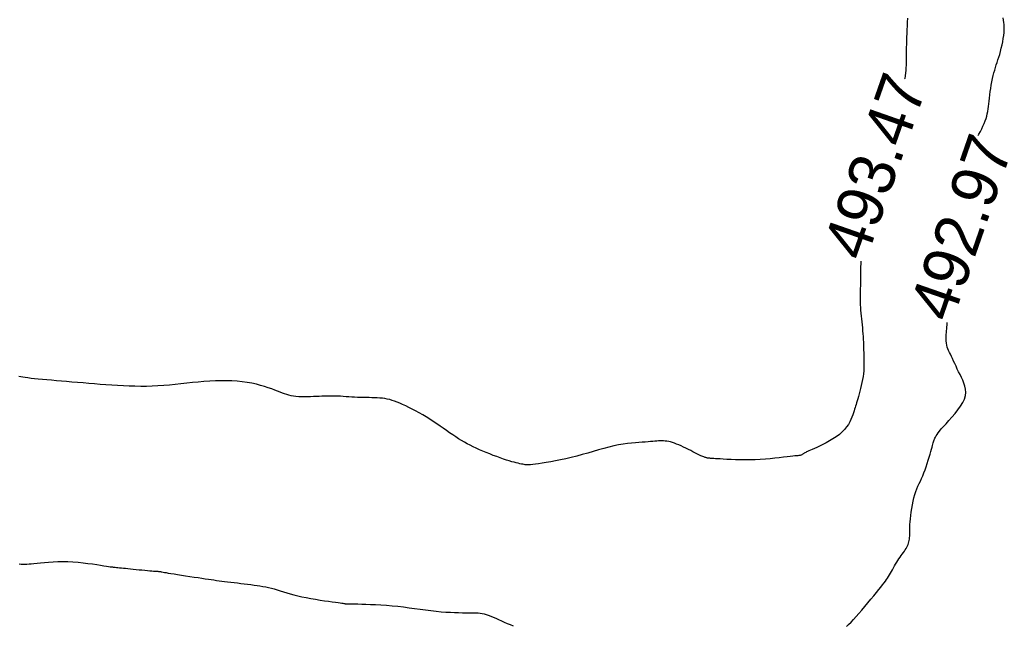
# Model space of a CAD drawing. Header units: millimetres. Extents: x 32690613 to 32693367, y 5343692 to 5344708.
# Tile 196 of 256: x 32692530 to 32692551, y 5344159 to 5344172. Entities that reach past the tile are written whole.
import ezdxf
from ezdxf.enums import TextEntityAlignment as Align

# ---------------------------------------------------------------- set-up
doc = ezdxf.new("R2010")
doc.units = ezdxf.units.MM
doc.header["$LTSCALE"] = 20
doc.layers.add('02-DGM_HL_493.00', color=102, linetype='Continuous')
doc.layers.add('02-DGM_HL_493.50', color=112, linetype='Continuous')

msp = doc.modelspace()

# ---------------------------------------------------------------- linework, layer by layer
at = {"layer": '02-DGM_HL_493.00', "elevation": 493, "flags": 128}
for points in [[(32692550.654, 5344169.641), (32692550.669, 5344169.669), (32692550.7, 5344169.728), (32692550.729, 5344169.787), (32692550.757, 5344169.846), (32692550.782, 5344169.903), (32692550.804, 5344169.959), (32692550.823, 5344170.012), (32692550.838, 5344170.064), (32692550.849, 5344170.115), (32692550.859, 5344170.166), (32692550.867, 5344170.219), (32692550.875, 5344170.273), (32692550.881, 5344170.33), (32692550.888, 5344170.391), (32692550.896, 5344170.456), (32692550.905, 5344170.524), (32692550.915, 5344170.594), (32692550.926, 5344170.666), (32692550.937, 5344170.738), (32692550.95, 5344170.809), (32692550.964, 5344170.877), (32692550.978, 5344170.943), (32692550.994, 5344171.004), (32692551.011, 5344171.062), (32692551.028, 5344171.118), (32692551.046, 5344171.173), (32692551.064, 5344171.227), (32692551.082, 5344171.283), (32692551.101, 5344171.341), (32692551.119, 5344171.402), (32692551.137, 5344171.468), (32692551.154, 5344171.536), (32692551.17, 5344171.606), (32692551.185, 5344171.677), (32692551.197, 5344171.747), (32692551.207, 5344171.815), (32692551.214, 5344171.88), (32692551.219, 5344171.941), (32692551.219, 5344171.996), (32692551.217, 5344172.048), (32692551.211, 5344172.096), (32692551.204, 5344172.144), (32692551.194, 5344172.192)], [(32692547.795, 5344158.995), (32692547.845, 5344159.042), (32692547.896, 5344159.093), (32692547.95, 5344159.148), (32692548.006, 5344159.209), (32692548.067, 5344159.278), (32692548.131, 5344159.351), (32692548.197, 5344159.428), (32692548.263, 5344159.507), (32692548.327, 5344159.585), (32692548.389, 5344159.66), (32692548.446, 5344159.731), (32692548.497, 5344159.795), (32692548.542, 5344159.85), (32692548.58, 5344159.899), (32692548.613, 5344159.941), (32692548.642, 5344159.979), (32692548.667, 5344160.014), (32692548.69, 5344160.047), (32692548.711, 5344160.08), (32692548.732, 5344160.114), (32692548.752, 5344160.15), (32692548.774, 5344160.188), (32692548.796, 5344160.227), (32692548.818, 5344160.268), (32692548.841, 5344160.309), (32692548.864, 5344160.349), (32692548.887, 5344160.389), (32692548.911, 5344160.427), (32692548.936, 5344160.464), (32692548.96, 5344160.5), (32692548.984, 5344160.534), (32692549.008, 5344160.566), (32692549.031, 5344160.598), (32692549.053, 5344160.628), (32692549.073, 5344160.658), (32692549.091, 5344160.688), (32692549.107, 5344160.717), (32692549.121, 5344160.745), (32692549.134, 5344160.774), (32692549.144, 5344160.803), (32692549.152, 5344160.832), (32692549.159, 5344160.861), (32692549.163, 5344160.891), (32692549.167, 5344160.922), (32692549.169, 5344160.953), (32692549.17, 5344160.987), (32692549.17, 5344161.022), (32692549.17, 5344161.061), (32692549.17, 5344161.104), (32692549.171, 5344161.152), (32692549.173, 5344161.205), (32692549.177, 5344161.264), (32692549.183, 5344161.33), (32692549.191, 5344161.401), (32692549.201, 5344161.477), (32692549.212, 5344161.554), (32692549.226, 5344161.632), (32692549.242, 5344161.71), (32692549.259, 5344161.784), (32692549.279, 5344161.855), (32692549.3, 5344161.92), (32692549.323, 5344161.981), (32692549.348, 5344162.039), (32692549.373, 5344162.095), (32692549.399, 5344162.15), (32692549.425, 5344162.206), (32692549.451, 5344162.264), (32692549.477, 5344162.326), (32692549.502, 5344162.391), (32692549.527, 5344162.46), (32692549.55, 5344162.53), (32692549.572, 5344162.599), (32692549.592, 5344162.667), (32692549.61, 5344162.731), (32692549.627, 5344162.79), (32692549.641, 5344162.842), (32692549.653, 5344162.886), (32692549.663, 5344162.923), (32692549.672, 5344162.953), (32692549.679, 5344162.979), (32692549.686, 5344163.002), (32692549.693, 5344163.022), (32692549.7, 5344163.041), (32692549.707, 5344163.06), (32692549.716, 5344163.08), (32692549.727, 5344163.103), (32692549.742, 5344163.128), (32692549.761, 5344163.158), (32692549.785, 5344163.192), (32692549.816, 5344163.232), (32692549.854, 5344163.279), (32692549.901, 5344163.332), (32692549.957, 5344163.394), (32692550.019, 5344163.462), (32692550.085, 5344163.535), (32692550.151, 5344163.612), (32692550.215, 5344163.691), (32692550.272, 5344163.772), (32692550.32, 5344163.851), (32692550.355, 5344163.928), (32692550.376, 5344164.002), (32692550.383, 5344164.073), (32692550.379, 5344164.141), (32692550.366, 5344164.207), (32692550.345, 5344164.271), (32692550.319, 5344164.334), (32692550.29, 5344164.395), (32692550.259, 5344164.457), (32692550.229, 5344164.518), (32692550.2, 5344164.579), (32692550.172, 5344164.638), (32692550.145, 5344164.696), (32692550.119, 5344164.752), (32692550.094, 5344164.805), (32692550.072, 5344164.854), (32692550.05, 5344164.899), (32692550.031, 5344164.94), (32692550.013, 5344164.978), (32692549.998, 5344165.015), (32692549.984, 5344165.053), (32692549.974, 5344165.093), (32692549.966, 5344165.137), (32692549.961, 5344165.188), (32692549.959, 5344165.246), (32692549.96, 5344165.313), (32692549.964, 5344165.388), (32692549.97, 5344165.469), (32692549.978, 5344165.555), (32692549.981, 5344165.589)], [(32692529.862, 5344160.353), (32692529.907, 5344160.35), (32692529.949, 5344160.348), (32692529.989, 5344160.348), (32692530.031, 5344160.35), (32692530.076, 5344160.353), (32692530.126, 5344160.357), (32692530.183, 5344160.363), (32692530.25, 5344160.37), (32692530.326, 5344160.379), (32692530.41, 5344160.387), (32692530.501, 5344160.394), (32692530.598, 5344160.4), (32692530.7, 5344160.405), (32692530.807, 5344160.406), (32692530.916, 5344160.404), (32692531.027, 5344160.399), (32692531.139, 5344160.39), (32692531.248, 5344160.378), (32692531.354, 5344160.365), (32692531.454, 5344160.352), (32692531.545, 5344160.338), (32692531.627, 5344160.325), (32692531.697, 5344160.314), (32692531.753, 5344160.305), (32692531.798, 5344160.298), (32692531.833, 5344160.293), (32692531.861, 5344160.29), (32692531.884, 5344160.287), (32692531.904, 5344160.285), (32692531.924, 5344160.283), (32692531.947, 5344160.281), (32692531.973, 5344160.278), (32692532.004, 5344160.275), (32692532.039, 5344160.271), (32692532.078, 5344160.267), (32692532.122, 5344160.263), (32692532.17, 5344160.258), (32692532.221, 5344160.252), (32692532.277, 5344160.247), (32692532.337, 5344160.241), (32692532.399, 5344160.234), (32692532.462, 5344160.228), (32692532.524, 5344160.222), (32692532.585, 5344160.216), (32692532.642, 5344160.211), (32692532.694, 5344160.206), (32692532.739, 5344160.202), (32692532.777, 5344160.199), (32692532.808, 5344160.197), (32692532.834, 5344160.195), (32692532.854, 5344160.193), (32692532.871, 5344160.192), (32692532.886, 5344160.191), (32692532.898, 5344160.189), (32692532.911, 5344160.188), (32692532.924, 5344160.186), (32692532.939, 5344160.183), (32692532.957, 5344160.179), (32692532.981, 5344160.175), (32692533.01, 5344160.17), (32692533.048, 5344160.163), (32692533.094, 5344160.155), (32692533.151, 5344160.146), (32692533.22, 5344160.135), (32692533.298, 5344160.123), (32692533.383, 5344160.109), (32692533.472, 5344160.096), (32692533.563, 5344160.082), (32692533.654, 5344160.068), (32692533.741, 5344160.055), (32692533.823, 5344160.043), (32692533.896, 5344160.032), (32692533.964, 5344160.022), (32692534.026, 5344160.013), (32692534.084, 5344160.004), (32692534.141, 5344159.996), (32692534.197, 5344159.988), (32692534.255, 5344159.981), (32692534.316, 5344159.973), (32692534.381, 5344159.965), (32692534.45, 5344159.957), (32692534.521, 5344159.948), (32692534.594, 5344159.94), (32692534.668, 5344159.931), (32692534.742, 5344159.922), (32692534.815, 5344159.913), (32692534.886, 5344159.904), (32692534.954, 5344159.895), (32692535.019, 5344159.886), (32692535.083, 5344159.876), (32692535.146, 5344159.865), (32692535.207, 5344159.853), (32692535.269, 5344159.84), (32692535.331, 5344159.826), (32692535.393, 5344159.809), (32692535.457, 5344159.791), (32692535.523, 5344159.771), (32692535.592, 5344159.75), (32692535.663, 5344159.729), (32692535.739, 5344159.707), (32692535.818, 5344159.684), (32692535.903, 5344159.662), (32692535.993, 5344159.641), (32692536.088, 5344159.621), (32692536.187, 5344159.603), (32692536.287, 5344159.585), (32692536.386, 5344159.569), (32692536.481, 5344159.555), (32692536.57, 5344159.542), (32692536.65, 5344159.53), (32692536.719, 5344159.521), (32692536.776, 5344159.513), (32692536.82, 5344159.506), (32692536.855, 5344159.501), (32692536.88, 5344159.498), (32692536.899, 5344159.495), (32692536.913, 5344159.493), (32692536.923, 5344159.491), (32692536.932, 5344159.49), (32692536.94, 5344159.49), (32692536.949, 5344159.489), (32692536.962, 5344159.488), (32692536.979, 5344159.488), (32692537.004, 5344159.487), (32692537.037, 5344159.487), (32692537.081, 5344159.486), (32692537.137, 5344159.485), (32692537.206, 5344159.484), (32692537.288, 5344159.482), (32692537.38, 5344159.48), (32692537.482, 5344159.476), (32692537.591, 5344159.471), (32692537.706, 5344159.465), (32692537.824, 5344159.457), (32692537.946, 5344159.446), (32692538.069, 5344159.433), (32692538.192, 5344159.419), (32692538.314, 5344159.403), (32692538.436, 5344159.386), (32692538.556, 5344159.37), (32692538.674, 5344159.354), (32692538.789, 5344159.34), (32692538.901, 5344159.327), (32692539.009, 5344159.317), (32692539.112, 5344159.309), (32692539.21, 5344159.304), (32692539.303, 5344159.299), (32692539.39, 5344159.296), (32692539.471, 5344159.295), (32692539.545, 5344159.294), (32692539.611, 5344159.294), (32692539.67, 5344159.294), (32692539.722, 5344159.294), (32692539.77, 5344159.293), (32692539.814, 5344159.29), (32692539.856, 5344159.286), (32692539.898, 5344159.28), (32692539.94, 5344159.27), (32692539.985, 5344159.257), (32692540.033, 5344159.241), (32692540.085, 5344159.221), (32692540.14, 5344159.198), (32692540.197, 5344159.173), (32692540.257, 5344159.146), (32692540.318, 5344159.118), (32692540.38, 5344159.09), (32692540.443, 5344159.063), (32692540.507, 5344159.036), (32692540.573, 5344159.009)]]:
    msp.add_lwpolyline(points, dxfattribs=at)
at = {"layer": '02-DGM_HL_493.50', "elevation": 493.5, "flags": 128}
for points in [[(32692549.121, 5344172.187), (32692549.116, 5344172.103), (32692549.112, 5344172.019), (32692549.108, 5344171.936), (32692549.105, 5344171.854), (32692549.102, 5344171.774), (32692549.099, 5344171.696), (32692549.097, 5344171.621), (32692549.095, 5344171.548), (32692549.094, 5344171.477), (32692549.093, 5344171.41), (32692549.092, 5344171.346), (32692549.091, 5344171.285), (32692549.09, 5344171.226), (32692549.089, 5344171.169), (32692549.087, 5344171.113), (32692549.083, 5344171.056), (32692549.077, 5344170.999), (32692549.07, 5344170.94), (32692549.06, 5344170.877), (32692549.059, 5344170.873)], [(32692548.108, 5344166.916), (32692548.106, 5344166.862), (32692548.104, 5344166.794), (32692548.102, 5344166.725), (32692548.101, 5344166.656), (32692548.1, 5344166.587), (32692548.1, 5344166.519), (32692548.099, 5344166.452), (32692548.099, 5344166.386), (32692548.098, 5344166.323), (32692548.097, 5344166.261), (32692548.096, 5344166.202), (32692548.096, 5344166.143), (32692548.095, 5344166.086), (32692548.096, 5344166.028), (32692548.097, 5344165.971), (32692548.099, 5344165.913), (32692548.103, 5344165.853), (32692548.107, 5344165.791), (32692548.113, 5344165.728), (32692548.12, 5344165.664), (32692548.127, 5344165.6), (32692548.135, 5344165.535), (32692548.142, 5344165.47), (32692548.148, 5344165.406), (32692548.154, 5344165.343), (32692548.159, 5344165.281), (32692548.163, 5344165.221), (32692548.165, 5344165.162), (32692548.167, 5344165.104), (32692548.169, 5344165.046), (32692548.17, 5344164.99), (32692548.172, 5344164.934), (32692548.173, 5344164.878), (32692548.174, 5344164.823), (32692548.175, 5344164.767), (32692548.176, 5344164.711), (32692548.176, 5344164.655), (32692548.174, 5344164.597), (32692548.171, 5344164.538), (32692548.165, 5344164.478), (32692548.157, 5344164.416), (32692548.147, 5344164.353), (32692548.134, 5344164.288), (32692548.119, 5344164.223), (32692548.103, 5344164.159), (32692548.087, 5344164.097), (32692548.071, 5344164.038), (32692548.055, 5344163.983), (32692548.041, 5344163.932), (32692548.028, 5344163.888), (32692548.016, 5344163.848), (32692548.005, 5344163.811), (32692547.995, 5344163.776), (32692547.984, 5344163.742), (32692547.973, 5344163.707), (32692547.961, 5344163.67), (32692547.948, 5344163.63), (32692547.933, 5344163.585), (32692547.915, 5344163.537), (32692547.894, 5344163.486), (32692547.869, 5344163.433), (32692547.838, 5344163.378), (32692547.8, 5344163.323), (32692547.756, 5344163.268), (32692547.704, 5344163.214), (32692547.643, 5344163.162), (32692547.576, 5344163.112), (32692547.504, 5344163.065), (32692547.43, 5344163.021), (32692547.356, 5344162.98), (32692547.283, 5344162.942), (32692547.215, 5344162.909), (32692547.154, 5344162.88), (32692547.101, 5344162.855), (32692547.055, 5344162.834), (32692547.016, 5344162.817), (32692546.984, 5344162.802), (32692546.956, 5344162.79), (32692546.934, 5344162.78), (32692546.914, 5344162.77), (32692546.898, 5344162.762), (32692546.884, 5344162.753), (32692546.871, 5344162.745), (32692546.859, 5344162.738), (32692546.849, 5344162.73), (32692546.839, 5344162.724), (32692546.829, 5344162.718), (32692546.819, 5344162.713), (32692546.809, 5344162.709), (32692546.797, 5344162.706), (32692546.784, 5344162.703), (32692546.766, 5344162.702), (32692546.744, 5344162.7), (32692546.715, 5344162.697), (32692546.679, 5344162.694), (32692546.633, 5344162.69), (32692546.577, 5344162.683), (32692546.509, 5344162.675), (32692546.43, 5344162.666), (32692546.342, 5344162.655), (32692546.247, 5344162.645), (32692546.146, 5344162.635), (32692546.039, 5344162.625), (32692545.93, 5344162.617), (32692545.82, 5344162.612), (32692545.709, 5344162.609), (32692545.599, 5344162.608), (32692545.493, 5344162.609), (32692545.391, 5344162.612), (32692545.295, 5344162.616), (32692545.207, 5344162.62), (32692545.128, 5344162.624), (32692545.059, 5344162.628), (32692545.002, 5344162.632), (32692544.956, 5344162.635), (32692544.919, 5344162.637), (32692544.89, 5344162.639), (32692544.867, 5344162.64), (32692544.849, 5344162.642), (32692544.835, 5344162.643), (32692544.822, 5344162.644), (32692544.81, 5344162.645), (32692544.798, 5344162.647), (32692544.787, 5344162.649), (32692544.774, 5344162.651), (32692544.762, 5344162.654), (32692544.749, 5344162.658), (32692544.735, 5344162.662), (32692544.719, 5344162.667), (32692544.703, 5344162.673), (32692544.684, 5344162.681), (32692544.664, 5344162.689), (32692544.64, 5344162.7), (32692544.614, 5344162.712), (32692544.584, 5344162.727), (32692544.55, 5344162.743), (32692544.511, 5344162.763), (32692544.468, 5344162.785), (32692544.42, 5344162.809), (32692544.37, 5344162.834), (32692544.318, 5344162.86), (32692544.265, 5344162.885), (32692544.212, 5344162.91), (32692544.161, 5344162.933), (32692544.112, 5344162.953), (32692544.066, 5344162.971), (32692544.023, 5344162.985), (32692543.982, 5344162.997), (32692543.943, 5344163.006), (32692543.906, 5344163.013), (32692543.869, 5344163.017), (32692543.833, 5344163.02), (32692543.798, 5344163.021), (32692543.761, 5344163.021), (32692543.724, 5344163.019), (32692543.685, 5344163.016), (32692543.643, 5344163.013), (32692543.598, 5344163.009), (32692543.549, 5344163.004), (32692543.496, 5344163), (32692543.436, 5344162.995), (32692543.371, 5344162.99), (32692543.299, 5344162.986), (32692543.222, 5344162.98), (32692543.139, 5344162.972), (32692543.051, 5344162.962), (32692542.957, 5344162.95), (32692542.859, 5344162.933), (32692542.756, 5344162.913), (32692542.648, 5344162.888), (32692542.537, 5344162.859), (32692542.422, 5344162.827), (32692542.306, 5344162.793), (32692542.188, 5344162.758), (32692542.069, 5344162.724), (32692541.95, 5344162.691), (32692541.831, 5344162.66), (32692541.715, 5344162.632), (32692541.601, 5344162.607), (32692541.491, 5344162.585), (32692541.387, 5344162.566), (32692541.29, 5344162.549), (32692541.201, 5344162.535), (32692541.121, 5344162.524), (32692541.053, 5344162.515), (32692540.997, 5344162.509), (32692540.951, 5344162.504), (32692540.913, 5344162.502), (32692540.882, 5344162.501), (32692540.855, 5344162.502), (32692540.831, 5344162.505), (32692540.807, 5344162.508), (32692540.781, 5344162.513), (32692540.752, 5344162.519), (32692540.719, 5344162.526), (32692540.681, 5344162.534), (32692540.64, 5344162.544), (32692540.594, 5344162.556), (32692540.543, 5344162.57), (32692540.488, 5344162.586), (32692540.427, 5344162.605), (32692540.361, 5344162.627), (32692540.291, 5344162.652), (32692540.218, 5344162.679), (32692540.142, 5344162.707), (32692540.066, 5344162.737), (32692539.99, 5344162.768), (32692539.915, 5344162.799), (32692539.842, 5344162.83), (32692539.772, 5344162.862), (32692539.705, 5344162.893), (32692539.64, 5344162.925), (32692539.577, 5344162.958), (32692539.514, 5344162.992), (32692539.452, 5344163.028), (32692539.389, 5344163.066), (32692539.326, 5344163.107), (32692539.261, 5344163.15), (32692539.194, 5344163.196), (32692539.126, 5344163.244), (32692539.057, 5344163.294), (32692538.986, 5344163.343), (32692538.914, 5344163.394), (32692538.84, 5344163.443), (32692538.765, 5344163.492), (32692538.688, 5344163.54), (32692538.611, 5344163.585), (32692538.534, 5344163.629), (32692538.458, 5344163.671), (32692538.384, 5344163.71), (32692538.311, 5344163.746), (32692538.242, 5344163.78), (32692538.176, 5344163.81), (32692538.115, 5344163.837), (32692538.056, 5344163.861), (32692538.001, 5344163.882), (32692537.948, 5344163.9), (32692537.896, 5344163.915), (32692537.844, 5344163.927), (32692537.792, 5344163.937), (32692537.739, 5344163.945), (32692537.683, 5344163.95), (32692537.626, 5344163.954), (32692537.568, 5344163.956), (32692537.508, 5344163.957), (32692537.447, 5344163.958), (32692537.385, 5344163.959), (32692537.323, 5344163.959), (32692537.26, 5344163.961), (32692537.198, 5344163.963), (32692537.135, 5344163.967), (32692537.073, 5344163.971), (32692537.011, 5344163.975), (32692536.95, 5344163.979), (32692536.889, 5344163.983), (32692536.83, 5344163.987), (32692536.771, 5344163.989), (32692536.713, 5344163.991), (32692536.656, 5344163.992), (32692536.6, 5344163.992), (32692536.543, 5344163.991), (32692536.486, 5344163.99), (32692536.427, 5344163.988), (32692536.368, 5344163.986), (32692536.306, 5344163.983), (32692536.243, 5344163.981), (32692536.178, 5344163.979), (32692536.113, 5344163.977), (32692536.048, 5344163.976), (32692535.984, 5344163.977), (32692535.922, 5344163.979), (32692535.863, 5344163.983), (32692535.808, 5344163.99), (32692535.757, 5344163.999), (32692535.709, 5344164.01), (32692535.663, 5344164.024), (32692535.617, 5344164.04), (32692535.569, 5344164.058), (32692535.519, 5344164.078), (32692535.464, 5344164.1), (32692535.404, 5344164.123), (32692535.337, 5344164.148), (32692535.263, 5344164.174), (32692535.183, 5344164.2), (32692535.097, 5344164.225), (32692535.005, 5344164.249), (32692534.908, 5344164.27), (32692534.806, 5344164.289), (32692534.7, 5344164.304), (32692534.589, 5344164.314), (32692534.475, 5344164.321), (32692534.358, 5344164.324), (32692534.238, 5344164.324), (32692534.117, 5344164.32), (32692533.993, 5344164.314), (32692533.869, 5344164.306), (32692533.745, 5344164.295), (32692533.62, 5344164.284), (32692533.495, 5344164.271), (32692533.371, 5344164.258), (32692533.246, 5344164.245), (32692533.122, 5344164.232), (32692532.997, 5344164.222), (32692532.872, 5344164.213), (32692532.747, 5344164.206), (32692532.622, 5344164.203), (32692532.497, 5344164.202), (32692532.372, 5344164.204), (32692532.247, 5344164.208), (32692532.122, 5344164.214), (32692531.996, 5344164.221), (32692531.871, 5344164.229), (32692531.745, 5344164.238), (32692531.62, 5344164.247), (32692531.495, 5344164.257), (32692531.371, 5344164.267), (32692531.248, 5344164.277), (32692531.127, 5344164.287), (32692531.008, 5344164.297), (32692530.892, 5344164.307), (32692530.779, 5344164.317), (32692530.669, 5344164.326), (32692530.563, 5344164.335), (32692530.463, 5344164.344), (32692530.367, 5344164.352), (32692530.278, 5344164.361), (32692530.195, 5344164.369), (32692530.12, 5344164.377), (32692530.053, 5344164.385), (32692529.994, 5344164.392), (32692529.943, 5344164.4), (32692529.897, 5344164.409), (32692529.856, 5344164.418)]]:
    msp.add_lwpolyline(points, dxfattribs=at)

# ---------------------------------------------------------------- texts
at = {"layer": '02-DGM_HL_493.00'}
msp.add_text('492.97', height=1, rotation=70.8557, dxfattribs=at).set_placement((32692550.278, 5344167.652, 493), align=Align.MIDDLE)
at = {"layer": '02-DGM_HL_493.50'}
msp.add_text('493.47', height=1, rotation=70.6991, dxfattribs=at).set_placement((32692548.411, 5344168.978, 493.5), align=Align.MIDDLE)

doc.saveas('drawing.dxf')
